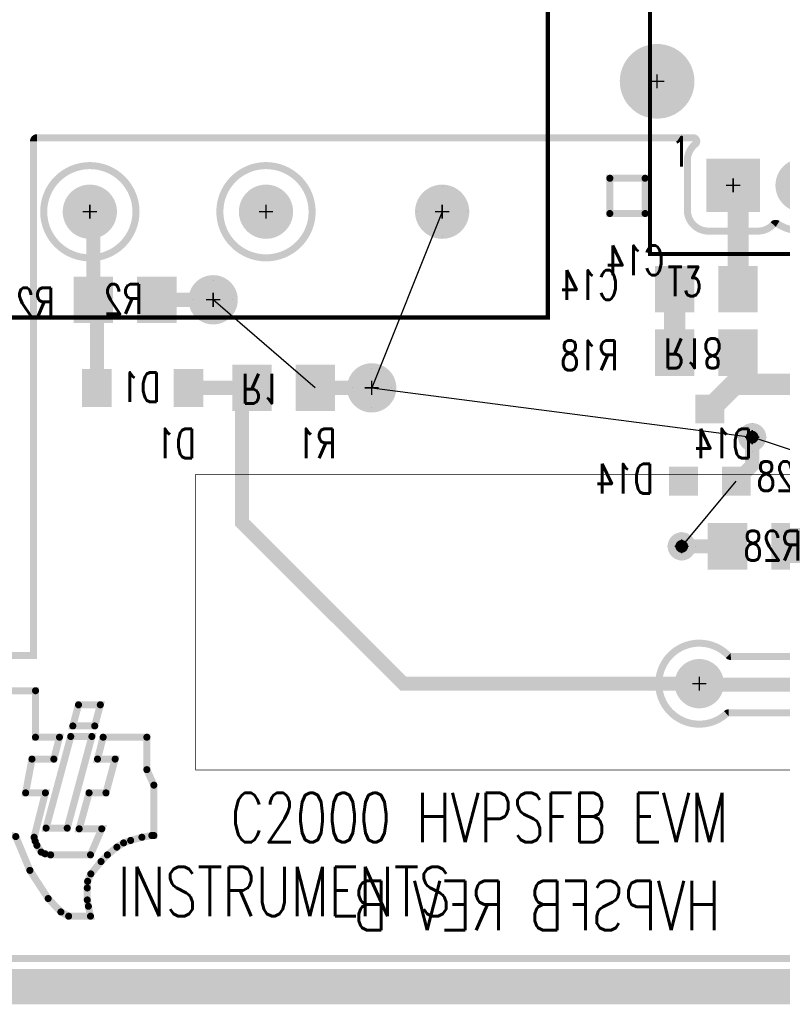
# Model space of a CAD drawing. Extents: x -7 to 11.7, y -5.4 to 6.4.
# Tile 4 of 27: x 0.2 to 1.2, y -0.8 to 0.6. Entities that reach past the tile are written whole.
import ezdxf
from ezdxf.enums import TextEntityAlignment as Align

# ---------------------------------------------------------------- set-up
doc = ezdxf.new("R2010")
doc.units = 0
for name, pattern in [('SIG_2', [2, 1, 1]), ('SIG_24', [2, 1, 1]), ('SIG_30', [2, 1, 1]), ('SIG_31', [2, 1, 1]), ('SIG_42', [2, 1, 1]), ('SIG_50', [2, 1, 1])]:
    doc.linetypes.add(name, pattern=pattern)
for name, color, linetype in [('2D_LINE_125', 3, 'CONTINUOUS'), ('2D_LINE_126', 6, 'CONTINUOUS'), ('BOARD_OUTLINE_00', 254, 'CONTINUOUS'), ('DRIL_NPLTE_THRU_01', 16, 'CONTINUOUS'), ('DRIL_NPLTE_THRU_02', 176, 'CONTINUOUS'), ('DRIL_PLTE_THRU_01', 16, 'CONTINUOUS'), ('DRIL_PLTE_THRU_02', 176, 'CONTINUOUS'), ('DRIL_SYMBOL', 254, 'CONTINUOUS'), ('LINK_00', 2, 'CONTINUOUS'), ('PADS_BOT', 5, 'CONTINUOUS'), ('PADS_INNER', 1, 'CONTINUOUS'), ('PADS_TOP', 1, 'CONTINUOUS'), ('PADS_XR_131', 3, 'CONTINUOUS'), ('PADS_XR_132', 6, 'CONTINUOUS'), ('PADS_XR_133', 254, 'CONTINUOUS'), ('PART_NAME_123', 255, 'CONTINUOUS'), ('PART_NAME_124', 6, 'CONTINUOUS'), ('PART_NAME_129', 2, 'CONTINUOUS'), ('PART_NAME_130', 106, 'CONTINUOUS'), ('PART_TOP_2DLINE_123', 255, 'CONTINUOUS'), ('PART_TOP_2DLINE_129', 2, 'CONTINUOUS'), ('PART_TOP_COPPER_123', 255, 'CONTINUOUS'), ('PART_TOP_COPPER_129', 2, 'CONTINUOUS'), ('PART_TOP_TEXT_123', 255, 'CONTINUOUS'), ('PART_TOP_TEXT_129', 2, 'CONTINUOUS'), ('POUR_OUTLINE_01', 1, 'CONTINUOUS'), ('POUR_PADTHERM_01', 1, 'CONTINUOUS'), ('POUR_VIATHERM_01', 1, 'CONTINUOUS'), ('POUR_VOID_01', 1, 'CONTINUOUS'), ('TEXT_02', 5, 'CONTINUOUS'), ('TEXT_123', 255, 'CONTINUOUS'), ('TRACE_01', 1, 'CONTINUOUS'), ('TRACE_02', 5, 'CONTINUOUS'), ('VIAPTS', 56, 'CONTINUOUS')]:
    doc.layers.add(name, color=color, linetype=linetype)
doc.styles.add('W0$001', font='simplex', dxfattribs={"width": 0.75})
doc.styles.add('W0$006', font='simplex', dxfattribs={"width": 0.75})
doc.styles.add('W0$01', font='simplex', dxfattribs={"width": 0.75})

# ---------------------------------------------------------------- blocks, each defined once
blk = doc.blocks.new('BOARD_40')
at = {"layer": 'BOARD_OUTLINE_00', "const_width": 0.01}
blk.add_lwpolyline([(0.1, -0.125), (7.4499, -0.125), (7.4499, -4.4), (0.1, -4.4)], close=True, dxfattribs=at)
blk = doc.blocks.new('DRAWING_41')
at = {"layer": '2D_LINE_125', "const_width": 0.05}
blk.add_lwpolyline([(0.1, -0.125), (7.4499, -0.125), (7.4499, -4.4), (0.1, -4.4)], close=True, dxfattribs=at)
blk = doc.blocks.new('DRAWING_42')
at = {"layer": '2D_LINE_126', "const_width": 0.05}
blk.add_lwpolyline([(0.1, -0.125), (7.4499, -0.125), (7.4499, -4.4), (0.1, -4.4)], close=True, dxfattribs=at)
blk = doc.blocks.new('POUR_VOID_123')
at = {"layer": 'POUR_VOID_01', "const_width": 0.01}
blk.add_lwpolyline([(-15.5047, -18.064, -1.513632), (-15.3994, -18.0735, 0.297974), (-15.3989, -18.079, -0.167779), (-15.3925, -18.0975), (-15.3925, -18.1525, -0.414214), (-15.4225, -18.1825), (-15.4775, -18.1825, -0.167779), (-15.496, -18.1761, 0.297974), (-15.5015, -18.1756, -0.302364), (-15.5649, -18.1697, 0.35432), (-15.5712, -18.1697, -0.746343), (-15.6621, -18.1073, 0.611862), (-15.6684, -18.101, -0.157685), (-15.7038, -18.101, 0.611862), (-15.7101, -18.1073, -0.746343), (-15.801, -18.1697, 0.35432), (-15.8073, -18.1697, -0.354319), (-15.8797, -18.1697, 0.35432), (-15.886, -18.1697, -0.851438), (-15.9706, -18.094, 0.592748), (-15.9748, -18.0863), (-16.5432, -18.0863, 0.185627), (-16.5466, -18.0876, -2.350968), (-16.5439, -18.0048, 0.202386), (-16.5403, -18.0063), (-15.9656, -18.0063, 0.194134), (-15.9621, -18.0049, -0.378696), (-15.886, -18.0016, 0.35432), (-15.8797, -18.0016, -0.354319), (-15.8073, -18.0016, 0.35432), (-15.801, -18.0016, -0.354319), (-15.7286, -18.0016, 0.35432), (-15.7223, -18.0016, -0.354319), (-15.6499, -18.0016, 0.35432), (-15.6436, -18.0016, -0.746343), (-15.5527, -18.064, 0.611862), (-15.5464, -18.0703, -0.157685), (-15.511, -18.0703, 0.611862)], format="xyb", close=True, dxfattribs=at)
blk = doc.blocks.new('POUR_VOID_120')
at = {"layer": 'POUR_VOID_01', "const_width": 0.01}
blk.add_lwpolyline([(-17.5155, -17.375, 1), (-17.3845, -17.375, 1)], format="xyb", close=True, dxfattribs=at)
blk = doc.blocks.new('POUR_VOID_119')
at = {"layer": 'POUR_VOID_01', "const_width": 0.01}
blk.add_lwpolyline([(-17.2655, -17.375, 1), (-17.1345, -17.375, 1)], format="xyb", close=True, dxfattribs=at)
blk = doc.blocks.new('POUR_OUTLINE_108')
at = {"layer": 'POUR_OUTLINE_01', "const_width": 0.01}
blk.add_lwpolyline([(-16.3935, -17.3839, -0.348705), (-16.4739, -17.3923, 0.359267), (-16.4802, -17.3931, -0.20608), (-16.502, -17.4025), (-16.572, -17.4025, -0.414214), (-16.602, -17.3725), (-16.602, -17.3025, -0.229886), (-16.5906, -17.2789, 0.711889), (-16.5937, -17.27), (-17.525, -17.27, 0.414214), (-17.53, -17.275), (-17.53, -18.005), (-17.615, -18.005, 0.414214), (-17.62, -18.01), (-17.62, -18.43, 0.414214), (-17.615, -18.435), (-11.4601, -18.435, 0.414214)], format="xyb", dxfattribs=at)
for name in ['POUR_VOID_120', 'POUR_VOID_119', 'POUR_VOID_123']:
    blk.add_blockref(name, (0, 0))
blk = doc.blocks.new('POUR_VIATHERM_168')
at = {"layer": 'POUR_VIATHERM_01'}
for points in [[(-16.51, -17.675), (-16.51, -17.675)], [(-16.53, -17.695), (-16.53, -17.695)], [(-16.49, -17.695), (-16.49, -17.695)], [(-16.51, -17.715), (-16.51, -17.715)]]:
    blk.add_lwpolyline(points, dxfattribs=at)
blk = doc.blocks.new('POUR_VIATHERM_169')
at = {"layer": 'POUR_VIATHERM_01'}
for points in [[(-17.05, -17.5975), (-17.05, -17.5975)], [(-17.0775, -17.625), (-17.0775, -17.625)], [(-17.0225, -17.625), (-17.0225, -17.625)], [(-17.05, -17.6525), (-17.05, -17.6525)]]:
    blk.add_lwpolyline(points, dxfattribs=at)
blk = doc.blocks.new('POUR_VIATHERM_170')
at = {"layer": 'POUR_VIATHERM_01'}
for points in [[(-17.275, -17.4725), (-17.275, -17.4725)], [(-17.3025, -17.5), (-17.3025, -17.5)], [(-17.2475, -17.5), (-17.2475, -17.5)], [(-17.275, -17.5275), (-17.275, -17.5275)]]:
    blk.add_lwpolyline(points, dxfattribs=at)
blk = doc.blocks.new('POUR_PADTHERM_173')
at = {"layer": 'POUR_PADTHERM_01'}
for points in [[(-16.95, -17.3395), (-16.95, -17.3395, 1), (-16.95, -17.3395), (-16.95, -17.3395, 1), (-16.95, -17.3395)], [(-16.9855, -17.375), (-16.9855, -17.375, 1), (-16.9855, -17.375), (-16.9855, -17.375, 1), (-16.9855, -17.375)], [(-16.9145, -17.375), (-16.9145, -17.375, 1), (-16.9145, -17.375), (-16.9145, -17.375, 1), (-16.9145, -17.375)], [(-16.95, -17.4105), (-16.95, -17.4105, 1), (-16.95, -17.4105), (-16.95, -17.4105, 1), (-16.95, -17.4105)]]:
    blk.add_lwpolyline(points, format="xyb", dxfattribs=at)
blk = doc.blocks.new('POUR_VIATHERM_176')
at = {"layer": 'POUR_VIATHERM_01'}
for points in [[(-16.61, -17.83), (-16.61, -17.83)], [(-16.63, -17.85), (-16.63, -17.85)], [(-16.59, -17.85), (-16.59, -17.85)], [(-16.61, -17.87), (-16.61, -17.87)]]:
    blk.add_lwpolyline(points, dxfattribs=at)
blk = doc.blocks.new('POUR_HEADER_12')
for name in ['POUR_OUTLINE_108', 'POUR_PADTHERM_173', 'POUR_VIATHERM_170', 'POUR_VIATHERM_169', 'POUR_VIATHERM_168', 'POUR_VIATHERM_176']:
    blk.add_blockref(name, (13.575, 14.3))
blk = doc.blocks.new('DRIL_HOLE_0')
blk.add_lwpolyline([(0, 0, 1), (0, 0, 1)], format="xyb", close=True)
blk = doc.blocks.new('PAD_0')
at = {"const_width": 0.05}
blk.add_lwpolyline([(-0.03, 0), (0.03, 0)], dxfattribs=at)
blk = doc.blocks.new('PAD_1')
blk.add_lwpolyline([(0, 0, 1), (0, 0, 1)], format="xyb", close=True)
blk = doc.blocks.new('PAD_2')
at = {"const_width": 0.056}
blk.add_lwpolyline([(-0.033, 0), (0.033, 0)], dxfattribs=at)
blk = doc.blocks.new('STK_BOT_57')
at = {"layer": 'DRIL_NPLTE_THRU_01'}
blk.add_blockref('DRIL_HOLE_0', (0, 0), dxfattribs=at)
at = {"layer": 'DRIL_NPLTE_THRU_02'}
blk.add_blockref('DRIL_HOLE_0', (0, 0), dxfattribs=at)
at = {"layer": 'PADS_BOT', "rotation": 90}
blk.add_blockref('PAD_0', (0, 0), dxfattribs=at)
at = {"layer": 'PADS_INNER'}
blk.add_blockref('PAD_1', (0, 0), dxfattribs=at)
at = {"layer": 'PADS_TOP'}
blk.add_blockref('PAD_1', (0, 0), dxfattribs=at)
at = {"layer": 'PADS_XR_131', "rotation": 90}
blk.add_blockref('PAD_2', (0, 0), dxfattribs=at)
at = {"layer": 'PADS_XR_133', "rotation": 90}
blk.add_blockref('PAD_0', (0, 0), dxfattribs=at)
blk = doc.blocks.new('SYM_BOT_35')
for p in [(-0.045, 0), (0.045, 0)]:
    blk.add_blockref('STK_BOT_57', p)
blk = doc.blocks.new('PART_BOT_38')
blk.add_blockref('SYM_BOT_35', (0, 0))
at = {"layer": 'PART_NAME_124', "style": 'W0$006', "width": 0.75}
blk.add_text('R1', height=0.042, rotation=180, dxfattribs=at).set_placement((0.075, 0.1))
at = {"layer": 'PART_NAME_130', "style": 'W0$001', "width": 0.75}
blk.add_text('R1', height=0.042, dxfattribs=at).set_placement((-0.06, -0.02))
blk = doc.blocks.new('DRIL_SYMBOL_0$1')
at = {"layer": 'DRIL_SYMBOL', "const_width": 0.002}
for points in [[(-0.01, 0), (0.01, 0)], [(0, -0.01), (0, 0.01)]]:
    blk.add_lwpolyline(points, dxfattribs=at)
blk = doc.blocks.new('DRIL_HOLE_0$1')
at = {"const_width": 0.05}
blk.add_lwpolyline([(-0.025, 0, 1), (0.025, 0, 1)], format="xyb", close=True, dxfattribs=at)
blk.add_blockref('DRIL_SYMBOL_0$1', (0, 0))
blk = doc.blocks.new('PAD_15')
at = {"const_width": 0.05}
blk.add_lwpolyline([(0, -0.025, 1), (0, 0.025, 1)], format="xyb", close=True, dxfattribs=at)
blk = doc.blocks.new('PAD_17')
at = {"const_width": 0.053}
blk.add_lwpolyline([(0, -0.0265, 1), (0, 0.0265, 1)], format="xyb", close=True, dxfattribs=at)
blk = doc.blocks.new('STK_TOP_72')
at = {"layer": 'DRIL_NPLTE_THRU_01'}
blk.add_blockref('DRIL_HOLE_0$1', (0, 0), dxfattribs=at)
at = {"layer": 'DRIL_NPLTE_THRU_02'}
blk.add_blockref('DRIL_HOLE_0$1', (0, 0), dxfattribs=at)
at = {"layer": 'PADS_BOT'}
blk.add_blockref('PAD_15', (0, 0), dxfattribs=at)
at = {"layer": 'PADS_INNER'}
blk.add_blockref('PAD_15', (0, 0), dxfattribs=at)
at = {"layer": 'PADS_TOP'}
blk.add_blockref('PAD_15', (0, 0), dxfattribs=at)
at = {"layer": 'PADS_XR_131'}
blk.add_blockref('PAD_17', (0, 0), dxfattribs=at)
at = {"layer": 'PADS_XR_132'}
blk.add_blockref('PAD_17', (0, 0), dxfattribs=at)
blk = doc.blocks.new('SYM_TOP_6')
blk.add_blockref('STK_TOP_72', (-0.0001, 0.0001))
blk = doc.blocks.new('PART_TOP_39')
blk.add_blockref('SYM_TOP_6', (0, 0))
blk = doc.blocks.new('SMOOTH_0$01')
at = {"const_width": 0.005}
blk.add_lwpolyline([(-0.0025, 0, 1), (0.0025, 0, 1)], format="xyb", close=True, dxfattribs=at)
blk = doc.blocks.new('PART_BODY_TOP_8')
at = {"layer": 'PART_TOP_COPPER_123', "const_width": 0.01}
for points in [[(-0.007, 0.18), (-0.007, 0.114), (0.027, 0.114), (0.019, 0.083), (-0.012, 0.083), (-0.021, 0.035), (0.007, 0.035), (-0.009, -0.028), (-0.0075, -0.0335), (-0.005, -0.0395), (0.001, -0.049), (0.0065, -0.0515), (0.0145, -0.053), (0.071, -0.053), (0.087, -0.016), (0.055, -0.016), (0.069, 0.035), (0.093, 0.035), (0.106, 0.083), (0.081, 0.083), (0.089, 0.114), (0.151, 0.114), (0.151, 0.068), (0.161, 0.046), (0.161, -0.0255), (0.158, -0.0255), (0.144, -0.028), (0.128, -0.0325), (0.118, -0.036), (0.1085, -0.042), (0.095, -0.053), (0.086, -0.0625), (0.0715, -0.08), (0.067, -0.0905), (0.0665, -0.1), (0.0665, -0.117), (0.068, -0.126), (0.071, -0.14), (0.04, -0.14), (0.029, -0.134), (0.011, -0.115), (-0.015, -0.075), (-0.035, -0.027), (-0.05, -0.023), (-0.066, -0.027), (-0.075, -0.035), (-0.089, -0.04), (-0.099, -0.037), (-0.107, -0.03), (-0.114, -0.017), (-0.126, 0.015), (-0.16, 0.05), (-0.164, 0.06), (-0.07, 0.06), (-0.07, 0.18)], [(0.054, 0.16), (0.085, 0.16), (0.077, 0.13), (0.046, 0.13)], [(0.038, -0.015), (0.008, -0.015), (0.043, 0.115), (0.073, 0.115)]]:
    blk.add_lwpolyline(points, close=True, dxfattribs=at)
at = {"layer": 'PART_TOP_COPPER_123'}
for p in [(-0.07, 0.18), (-0.007, 0.18), (0.054, 0.16), (0.085, 0.16), (0.046, 0.13), (0.077, 0.13), (-0.007, 0.114), (0.027, 0.114), (0.043, 0.115), (0.073, 0.115), (0.089, 0.114), (0.151, 0.114), (-0.012, 0.083), (0.019, 0.083), (0.081, 0.083), (0.106, 0.083), (0.151, 0.068), (-0.164, 0.06), (-0.07, 0.06), (-0.16, 0.05), (0.161, 0.046), (-0.021, 0.035), (0.007, 0.035), (0.069, 0.035), (0.093, 0.035), (-0.126, 0.015), (-0.114, -0.017), (0.008, -0.015), (0.038, -0.015), (0.055, -0.016), (0.087, -0.016), (-0.107, -0.03), (-0.066, -0.027), (-0.05, -0.023), (-0.035, -0.027), (-0.009, -0.028), (0.128, -0.0325), (0.144, -0.028), (0.158, -0.0255), (0.161, -0.0255), (-0.099, -0.037), (-0.089, -0.04), (-0.075, -0.035), (-0.0075, -0.0335), (-0.005, -0.0395), (0.1085, -0.042), (0.118, -0.036), (0.001, -0.049), (0.0065, -0.0515), (0.0145, -0.053), (0.071, -0.053), (0.095, -0.053), (0.086, -0.0625), (-0.015, -0.075), (0.0715, -0.08), (0.0665, -0.1), (0.067, -0.0905), (0.011, -0.115), (0.0665, -0.117), (0.068, -0.126), (0.029, -0.134), (0.04, -0.14), (0.071, -0.14)]:
    blk.add_blockref('SMOOTH_0$01', p, dxfattribs=at)
blk = doc.blocks.new('SYM_TOP_11')
blk.add_blockref('PART_BODY_TOP_8', (0, 0))
blk = doc.blocks.new('PART_TOP_73')
blk.add_blockref('SYM_TOP_11', (0, 0))
blk = doc.blocks.new('PART_BOT_78')
blk.add_blockref('SYM_BOT_35', (0, 0))
at = {"layer": 'PART_NAME_124', "style": 'W0$006', "width": 0.75}
blk.add_text('R2', height=0.042, rotation=180, dxfattribs=at).set_placement((-0.1, 0.025))
at = {"layer": 'PART_NAME_130', "style": 'W0$001', "width": 0.75}
blk.add_text('R2', height=0.042, rotation=180, dxfattribs=at).set_placement((0.025, 0.02))
blk = doc.blocks.new('PART_BOT_79')
blk.add_blockref('SYM_BOT_35', (0, 0))
at = {"layer": 'PART_NAME_124', "style": 'W0$006', "width": 0.75}
blk.add_text('R18', height=0.042, rotation=180, dxfattribs=at).set_placement((-0.125, 0.025))
at = {"layer": 'PART_NAME_130', "style": 'W0$001', "width": 0.75}
blk.add_text('R18', height=0.042, dxfattribs=at).set_placement((-0.06, -0.02))
blk = doc.blocks.new('SYM_BOT_27')
for p in [(-0.045, 0), (0.045, 0)]:
    blk.add_blockref('STK_BOT_57', p)
blk = doc.blocks.new('PART_BOT_81')
blk.add_blockref('SYM_BOT_27', (0, 0))
at = {"layer": 'PART_NAME_124', "style": 'W0$006', "width": 0.75}
blk.add_text('C14', height=0.042, rotation=180, dxfattribs=at).set_placement((-0.125, 0.015))
at = {"layer": 'PART_NAME_130', "style": 'W0$001', "width": 0.75}
blk.add_text('C14', height=0.042, rotation=180, dxfattribs=at).set_placement((-0.06, -0.02))
blk = doc.blocks.new('PAD_11')
at = {"const_width": 0.036}
blk.add_lwpolyline([(-0.024, 0), (0.024, 0)], dxfattribs=at)
blk = doc.blocks.new('PAD_12')
at = {"const_width": 0.042}
blk.add_lwpolyline([(-0.027, 0), (0.027, 0)], dxfattribs=at)
blk = doc.blocks.new('STK_BOT_128')
at = {"layer": 'DRIL_NPLTE_THRU_01'}
blk.add_blockref('DRIL_HOLE_0', (0, 0), dxfattribs=at)
at = {"layer": 'DRIL_NPLTE_THRU_02'}
blk.add_blockref('DRIL_HOLE_0', (0, 0), dxfattribs=at)
at = {"layer": 'PADS_BOT', "rotation": 90}
blk.add_blockref('PAD_11', (0, 0), dxfattribs=at)
at = {"layer": 'PADS_INNER'}
blk.add_blockref('PAD_1', (0, 0), dxfattribs=at)
at = {"layer": 'PADS_TOP'}
blk.add_blockref('PAD_1', (0, 0), dxfattribs=at)
at = {"layer": 'PADS_XR_131', "rotation": 90}
blk.add_blockref('PAD_12', (0, 0), dxfattribs=at)
at = {"layer": 'PADS_XR_133', "rotation": 90}
blk.add_blockref('PAD_11', (0, 0), dxfattribs=at)
blk = doc.blocks.new('SYM_BOT_36')
for p in [(-0.065, 0), (0.065, 0)]:
    blk.add_blockref('STK_BOT_128', p)
blk = doc.blocks.new('PART_BOT_82')
blk.add_blockref('SYM_BOT_36', (0, 0))
at = {"layer": 'PART_NAME_124', "style": 'W0$006', "width": 0.75}
blk.add_text('D1', height=0.042, rotation=180, dxfattribs=at).set_placement((0.075, 0.1))
at = {"layer": 'PART_NAME_130', "style": 'W0$001', "width": 0.75}
blk.add_text('D1', height=0.042, rotation=180, dxfattribs=at).set_placement((0.025, 0.02))
blk = doc.blocks.new('PAD_18')
at = {"const_width": 0.035}
blk.add_lwpolyline([(-0.0175, 0), (0.0175, 0)], dxfattribs=at)
blk = doc.blocks.new('PAD_19')
at = {"const_width": 0.041}
blk.add_lwpolyline([(-0.0205, 0), (0.0205, 0)], dxfattribs=at)
blk = doc.blocks.new('STK_BOT_111')
at = {"layer": 'DRIL_NPLTE_THRU_01'}
blk.add_blockref('DRIL_HOLE_0', (0, 0), dxfattribs=at)
at = {"layer": 'DRIL_NPLTE_THRU_02'}
blk.add_blockref('DRIL_HOLE_0', (0, 0), dxfattribs=at)
at = {"layer": 'PADS_BOT'}
blk.add_blockref('PAD_18', (0, 0), dxfattribs=at)
at = {"layer": 'PADS_INNER'}
blk.add_blockref('PAD_1', (0, 0), dxfattribs=at)
at = {"layer": 'PADS_TOP'}
blk.add_blockref('PAD_1', (0, 0), dxfattribs=at)
at = {"layer": 'PADS_XR_131'}
blk.add_blockref('PAD_19', (0, 0), dxfattribs=at)
at = {"layer": 'PADS_XR_133'}
blk.add_blockref('PAD_18', (0, 0), dxfattribs=at)
blk = doc.blocks.new('SYM_BOT_24')
for p in [(0, 0.05), (-0.0375, -0.0525), (0.0375, -0.0525)]:
    blk.add_blockref('STK_BOT_111', p)
blk = doc.blocks.new('PART_BOT_83')
blk.add_blockref('SYM_BOT_24', (0, 0))
at = {"layer": 'PART_NAME_124', "style": 'W0$006', "width": 0.75}
blk.add_text('D14', height=0.042, dxfattribs=at).set_placement((0.08, -0.07))
at = {"layer": 'PART_NAME_130', "style": 'W0$001', "width": 0.75}
blk.add_text('D14', height=0.042, dxfattribs=at).set_placement((-0.06, -0.02))
blk = doc.blocks.new('SMOOTH_0$001')
at = {"const_width": 0.0005}
blk.add_lwpolyline([(-0.00025, 0, 1), (0.00025, 0, 1)], format="xyb", close=True, dxfattribs=at)
blk = doc.blocks.new('SMOOTH_0$006')
at = {"const_width": 0.003}
blk.add_lwpolyline([(-0.0015, 0, 1), (0.0015, 0, 1)], format="xyb", close=True, dxfattribs=at)
blk = doc.blocks.new('PART_BODY_TOP_15')
at = {"layer": 'PART_TOP_2DLINE_123', "const_width": 0.006}
blk.add_lwpolyline([(-0.265, 0.245), (0.265, 0.245), (0.265, -0.245), (-0.265, -0.245)], close=True, dxfattribs=at)
at = {"layer": 'PART_TOP_2DLINE_129', "const_width": 0.001}
blk.add_lwpolyline([(-0.265, 0.245), (0.265, 0.245), (0.265, -0.245), (-0.265, -0.245)], close=True, dxfattribs=at)
at = {"layer": 'PART_TOP_COPPER_123', "const_width": 0.01}
blk.add_lwpolyline([(-0.322, -0.1375), (-0.272, -0.1375), (-0.272, -0.1875), (-0.322, -0.1875)], close=True, dxfattribs=at)
at = {"layer": 'PART_TOP_2DLINE_123'}
for p in [(-0.265, 0.245), (0.265, 0.245), (-0.265, -0.245), (0.265, -0.245)]:
    blk.add_blockref('SMOOTH_0$006', p, dxfattribs=at)
at = {"layer": 'PART_TOP_2DLINE_129'}
for p in [(-0.265, 0.245), (0.265, 0.245), (-0.265, -0.245), (0.265, -0.245)]:
    blk.add_blockref('SMOOTH_0$001', p, dxfattribs=at)
at = {"layer": 'PART_TOP_COPPER_123'}
for p in [(-0.322, -0.1375), (-0.272, -0.1375), (-0.322, -0.1875), (-0.272, -0.1875)]:
    blk.add_blockref('SMOOTH_0$01', p, dxfattribs=at)
at = {"layer": 'PART_TOP_TEXT_129', "style": 'W0$001', "width": 0.75}
blk.add_text('1', height=0.042, dxfattribs=at).set_placement((-0.235, -0.1209))
blk = doc.blocks.new('DRIL_SYMBOL_0$04')
at = {"layer": 'DRIL_SYMBOL', "const_width": 0.002}
for points in [[(-0.01, 0), (0.01, 0)], [(0, -0.01), (0, 0.01)]]:
    blk.add_lwpolyline(points, dxfattribs=at)
blk = doc.blocks.new('DRIL_HOLE_0$04')
at = {"const_width": 0.02}
blk.add_lwpolyline([(-0.01, 0, 1), (0.01, 0, 1)], format="xyb", close=True, dxfattribs=at)
blk.add_blockref('DRIL_SYMBOL_0$04', (0, 0))
blk = doc.blocks.new('PAD_3')
at = {"const_width": 0.035}
blk.add_lwpolyline([(0, -0.0175, 1), (0, 0.0175, 1)], format="xyb", close=True, dxfattribs=at)
blk = doc.blocks.new('PAD_26')
at = {"const_width": 0.07}
blk.add_lwpolyline([(-0.035, 0), (0.035, 0)], dxfattribs=at)
blk = doc.blocks.new('PAD_27')
at = {"const_width": 0.076}
blk.add_lwpolyline([(-0.038, 0), (0.038, 0)], dxfattribs=at)
blk = doc.blocks.new('STK_TOP_75')
at = {"layer": 'DRIL_PLTE_THRU_01'}
blk.add_blockref('DRIL_HOLE_0$04', (0, 0), dxfattribs=at)
at = {"layer": 'DRIL_PLTE_THRU_02'}
blk.add_blockref('DRIL_HOLE_0$04', (0, 0), dxfattribs=at)
at = {"layer": 'PADS_BOT'}
blk.add_blockref('PAD_26', (0, 0), dxfattribs=at)
at = {"layer": 'PADS_INNER'}
blk.add_blockref('PAD_3', (0, 0), dxfattribs=at)
at = {"layer": 'PADS_TOP'}
blk.add_blockref('PAD_26', (0, 0), dxfattribs=at)
at = {"layer": 'PADS_XR_131'}
blk.add_blockref('PAD_27', (0, 0), dxfattribs=at)
at = {"layer": 'PADS_XR_132'}
blk.add_blockref('PAD_27', (0, 0), dxfattribs=at)
blk = doc.blocks.new('PAD_4')
at = {"const_width": 0.038}
blk.add_lwpolyline([(0, -0.019, 1), (0, 0.019, 1)], format="xyb", close=True, dxfattribs=at)
blk = doc.blocks.new('STK_TOP_74')
at = {"layer": 'DRIL_PLTE_THRU_01'}
blk.add_blockref('DRIL_HOLE_0$04', (0, 0), dxfattribs=at)
at = {"layer": 'DRIL_PLTE_THRU_02'}
blk.add_blockref('DRIL_HOLE_0$04', (0, 0), dxfattribs=at)
at = {"layer": 'PADS_BOT'}
blk.add_blockref('PAD_3', (0, 0), dxfattribs=at)
at = {"layer": 'PADS_INNER'}
blk.add_blockref('PAD_3', (0, 0), dxfattribs=at)
at = {"layer": 'PADS_TOP'}
blk.add_blockref('PAD_3', (0, 0), dxfattribs=at)
at = {"layer": 'PADS_XR_131'}
blk.add_blockref('PAD_4', (0, 0), dxfattribs=at)
at = {"layer": 'PADS_XR_132'}
blk.add_blockref('PAD_4', (0, 0), dxfattribs=at)
blk = doc.blocks.new('SYM_TOP_18')
for name, p in [('PART_BODY_TOP_15', (0, 0)), ('STK_TOP_74', (-0.147, 0.1475)), ('STK_TOP_74', (-0.049, 0.1475)), ('STK_TOP_74', (0.049, 0.1475)), ('STK_TOP_74', (0.147, 0.1475)), ('STK_TOP_75', (-0.147, -0.1475)), ('STK_TOP_74', (-0.049, -0.1475)), ('STK_TOP_74', (0.049, -0.1475)), ('STK_TOP_74', (0.147, -0.1475))]:
    blk.add_blockref(name, p)
blk = doc.blocks.new('PART_TOP_84')
blk.add_blockref('SYM_TOP_18', (0, 0))
at = {"layer": 'PART_NAME_123', "style": 'W0$006', "width": 0.75}
blk.add_text('T3', height=0.042, dxfattribs=at).set_placement((-0.24, -0.305))
at = {"layer": 'PART_NAME_129', "style": 'W0$001', "width": 0.75}
blk.add_text('T3', height=0.07, dxfattribs=at).set_placement((-0.04, -0.03))
blk = doc.blocks.new('PART_BODY_TOP_23')
at = {"layer": 'PART_TOP_2DLINE_123', "const_width": 0.006}
blk.add_lwpolyline([(0.5, 0.4), (-0.5, 0.4), (-0.5, -0.4), (0.5, -0.4)], close=True, dxfattribs=at)
at = {"layer": 'PART_TOP_2DLINE_129', "const_width": 0.001}
blk.add_lwpolyline([(0.5, 0.4), (-0.5, 0.4), (-0.5, -0.4), (0.5, -0.4)], close=True, dxfattribs=at)
at = {"layer": 'PART_TOP_COPPER_123', "const_width": 0.01}
blk.add_lwpolyline([(-0.555, 0.44), (-0.515, 0.44), (-0.515, 0.4), (-0.555, 0.4)], close=True, dxfattribs=at)
at = {"layer": 'PART_TOP_COPPER_129', "const_width": 0.01}
blk.add_lwpolyline([(-0.555, 0.44), (-0.515, 0.44), (-0.515, 0.4), (-0.555, 0.4)], close=True, dxfattribs=at)
at = {"layer": 'PART_TOP_2DLINE_123'}
for p in [(-0.5, 0.4), (0.5, 0.4), (-0.5, -0.4), (0.5, -0.4)]:
    blk.add_blockref('SMOOTH_0$006', p, dxfattribs=at)
at = {"layer": 'PART_TOP_2DLINE_129'}
for p in [(-0.5, 0.4), (0.5, 0.4), (-0.5, -0.4), (0.5, -0.4)]:
    blk.add_blockref('SMOOTH_0$001', p, dxfattribs=at)
at = {"layer": 'PART_TOP_COPPER_123'}
for p in [(-0.555, 0.44), (-0.515, 0.44), (-0.555, 0.4), (-0.515, 0.4)]:
    blk.add_blockref('SMOOTH_0$01', p, dxfattribs=at)
at = {"layer": 'PART_TOP_COPPER_129'}
for p in [(-0.555, 0.44), (-0.515, 0.44), (-0.555, 0.4), (-0.515, 0.4)]:
    blk.add_blockref('SMOOTH_0$01', p, dxfattribs=at)
at = {"layer": 'PART_TOP_TEXT_123', "style": 'W0$006', "width": 0.75}
blk.add_text('1', height=0.042, dxfattribs=at).set_placement((-0.53, 0.325), align=Align.MIDDLE_CENTER)
at = {"layer": 'PART_TOP_TEXT_129', "style": 'W0$001', "width": 0.75}
blk.add_text('1', height=0.042, dxfattribs=at).set_placement((-0.4531, 0.3169), align=Align.MIDDLE_CENTER)
blk = doc.blocks.new('DRIL_SYMBOL_0$052')
at = {"layer": 'DRIL_SYMBOL', "const_width": 0.002}
for points in [[(-0.01, 0), (0.01, 0)], [(0, -0.01), (0, 0.01)]]:
    blk.add_lwpolyline(points, dxfattribs=at)
blk = doc.blocks.new('DRIL_HOLE_0$052')
at = {"const_width": 0.026}
blk.add_lwpolyline([(-0.013, 0, 1), (0.013, 0, 1)], format="xyb", close=True, dxfattribs=at)
blk.add_blockref('DRIL_SYMBOL_0$052', (0, 0))
blk = doc.blocks.new('PAD_44')
at = {"const_width": 0.085}
blk.add_lwpolyline([(-0.0425, 0), (0.0425, 0)], dxfattribs=at)
blk = doc.blocks.new('PAD_45')
at = {"const_width": 0.091}
blk.add_lwpolyline([(-0.0455, 0), (0.0455, 0)], dxfattribs=at)
blk = doc.blocks.new('STK_TOP_60')
at = {"layer": 'DRIL_PLTE_THRU_01'}
blk.add_blockref('DRIL_HOLE_0$052', (0, 0), dxfattribs=at)
at = {"layer": 'DRIL_PLTE_THRU_02'}
blk.add_blockref('DRIL_HOLE_0$052', (0, 0), dxfattribs=at)
at = {"layer": 'PADS_BOT'}
blk.add_blockref('PAD_44', (0, 0), dxfattribs=at)
at = {"layer": 'PADS_INNER'}
blk.add_blockref('PAD_44', (0, 0), dxfattribs=at)
at = {"layer": 'PADS_TOP'}
blk.add_blockref('PAD_44', (0, 0), dxfattribs=at)
at = {"layer": 'PADS_XR_131'}
blk.add_blockref('PAD_45', (0, 0), dxfattribs=at)
at = {"layer": 'PADS_XR_132'}
blk.add_blockref('PAD_45', (0, 0), dxfattribs=at)
blk = doc.blocks.new('PAD_7')
at = {"const_width": 0.0425}
blk.add_lwpolyline([(0, -0.02125, 1), (0, 0.02125, 1)], format="xyb", close=True, dxfattribs=at)
blk = doc.blocks.new('PAD_10')
at = {"const_width": 0.0455}
blk.add_lwpolyline([(0, -0.02275, 1), (0, 0.02275, 1)], format="xyb", close=True, dxfattribs=at)
blk = doc.blocks.new('STK_TOP_59')
at = {"layer": 'DRIL_PLTE_THRU_01'}
blk.add_blockref('DRIL_HOLE_0$052', (0, 0), dxfattribs=at)
at = {"layer": 'DRIL_PLTE_THRU_02'}
blk.add_blockref('DRIL_HOLE_0$052', (0, 0), dxfattribs=at)
at = {"layer": 'PADS_BOT'}
blk.add_blockref('PAD_7', (0, 0), dxfattribs=at)
at = {"layer": 'PADS_INNER'}
blk.add_blockref('PAD_7', (0, 0), dxfattribs=at)
at = {"layer": 'PADS_TOP'}
blk.add_blockref('PAD_7', (0, 0), dxfattribs=at)
at = {"layer": 'PADS_XR_131'}
blk.add_blockref('PAD_10', (0, 0), dxfattribs=at)
at = {"layer": 'PADS_XR_132'}
blk.add_blockref('PAD_10', (0, 0), dxfattribs=at)
blk = doc.blocks.new('PAD_56')
at = {"const_width": 0.0355}
blk.add_lwpolyline([(0, -0.01775, 1), (0, 0.01775, 1)], format="xyb", close=True, dxfattribs=at)
blk = doc.blocks.new('PAD_57')
at = {"const_width": 0.0385}
blk.add_lwpolyline([(0, -0.01925, 1), (0, 0.01925, 1)], format="xyb", close=True, dxfattribs=at)
blk = doc.blocks.new('STK_TOP_64')
at = {"layer": 'DRIL_PLTE_THRU_01'}
blk.add_blockref('DRIL_HOLE_0$04', (0, 0), dxfattribs=at)
at = {"layer": 'DRIL_PLTE_THRU_02'}
blk.add_blockref('DRIL_HOLE_0$04', (0, 0), dxfattribs=at)
at = {"layer": 'PADS_BOT'}
blk.add_blockref('PAD_56', (0, 0), dxfattribs=at)
at = {"layer": 'PADS_INNER'}
blk.add_blockref('PAD_56', (0, 0), dxfattribs=at)
at = {"layer": 'PADS_TOP'}
blk.add_blockref('PAD_56', (0, 0), dxfattribs=at)
at = {"layer": 'PADS_XR_131'}
blk.add_blockref('PAD_57', (0, 0), dxfattribs=at)
at = {"layer": 'PADS_XR_132'}
blk.add_blockref('PAD_57', (0, 0), dxfattribs=at)
blk = doc.blocks.new('SYM_TOP_26')
for name, p in [('PART_BODY_TOP_23', (0, 0)), ('STK_TOP_60', (-0.35, 0.25)), ('STK_TOP_59', (-0.15, 0.25)), ('STK_TOP_64', (0.35, 0.25)), ('STK_TOP_64', (0.35, 0)), ('STK_TOP_59', (-0.35, -0.25)), ('STK_TOP_59', (-0.15, -0.25)), ('STK_TOP_64', (0.35, -0.25))]:
    blk.add_blockref(name, p)
blk = doc.blocks.new('PART_TOP_97')
blk.add_blockref('SYM_TOP_26', (0, 0))
at = {"layer": 'PART_NAME_123', "style": 'W0$006', "width": 0.75}
blk.add_text('T1', height=0.042, rotation=90, dxfattribs=at).set_placement((-0.4351, 0.4299))
at = {"layer": 'PART_NAME_129', "style": 'W0$001', "width": 0.75}
blk.add_text('T1', height=0.14, rotation=180, dxfattribs=at).set_placement((0.0499, 0.0749))
blk = doc.blocks.new('PART_BODY_TOP_17')
at = {"layer": 'PART_TOP_2DLINE_129', "const_width": 0.001}
blk.add_lwpolyline([(1.85, 0.0426), (-0.26, 0.0426), (-0.26, -0.3774), (1.85, -0.3774)], close=True, dxfattribs=at)
at = {"layer": 'PART_TOP_2DLINE_129'}
for p in [(1.85, 0.0426), (1.85, -0.3774)]:
    blk.add_blockref('SMOOTH_0$001', p, dxfattribs=at)
blk = doc.blocks.new('SYM_TOP_20')
blk.add_blockref('PART_BODY_TOP_17', (0, 0))
blk = doc.blocks.new('PART_TOP_109')
blk.add_blockref('SYM_TOP_20', (0, 0))
blk = doc.blocks.new('PART_BOT_124')
blk.add_blockref('SYM_BOT_35', (0, 0))
at = {"layer": 'PART_NAME_124', "style": 'W0$006', "width": 0.75}
blk.add_text('R28', height=0.042, dxfattribs=at).set_placement((-0.0787, 0.0787))
at = {"layer": 'PART_NAME_130', "style": 'W0$001', "width": 0.75}
blk.add_text('R28', height=0.042, dxfattribs=at).set_placement((-0.06, -0.02))
blk = doc.blocks.new('SMOOTH_0$02')
at = {"const_width": 0.01}
blk.add_lwpolyline([(-0.005, 0, 1), (0.005, 0, 1)], format="xyb", close=True, dxfattribs=at)
blk = doc.blocks.new('SMOOTH_0$03')
at = {"const_width": 0.015}
blk.add_lwpolyline([(-0.0075, 0, 1), (0.0075, 0, 1)], format="xyb", close=True, dxfattribs=at)
blk = doc.blocks.new('DRIL_SYMBOL_0$037')
at = {"layer": 'DRIL_SYMBOL', "const_width": 0.002}
for points in [[(-0.01, 0), (0.01, 0)], [(0, -0.01), (0, 0.01)]]:
    blk.add_lwpolyline(points, dxfattribs=at)
blk = doc.blocks.new('DRIL_HOLE_0$037')
at = {"const_width": 0.0185}
blk.add_lwpolyline([(-0.00925, 0, 1), (0.00925, 0, 1)], format="xyb", close=True, dxfattribs=at)
blk.add_blockref('DRIL_SYMBOL_0$037', (0, 0))
blk = doc.blocks.new('PAD_76')
at = {"const_width": 0.0275}
blk.add_lwpolyline([(0, -0.01375, 1), (0, 0.01375, 1)], format="xyb", close=True, dxfattribs=at)
blk = doc.blocks.new('STK_TOP_0')
at = {"layer": 'DRIL_PLTE_THRU_01'}
blk.add_blockref('DRIL_HOLE_0$037', (0, 0), dxfattribs=at)
at = {"layer": 'DRIL_PLTE_THRU_02'}
blk.add_blockref('DRIL_HOLE_0$037', (0, 0), dxfattribs=at)
at = {"layer": 'PADS_BOT'}
blk.add_blockref('PAD_76', (0, 0), dxfattribs=at)
at = {"layer": 'PADS_INNER'}
blk.add_blockref('PAD_3', (0, 0), dxfattribs=at)
at = {"layer": 'PADS_TOP'}
blk.add_blockref('PAD_76', (0, 0), dxfattribs=at)
blk = doc.blocks.new('SYM_TOP_1')
blk.add_blockref('STK_TOP_0', (0, 0))
blk = doc.blocks.new('DRIL_SYMBOL_0$018')
at = {"layer": 'DRIL_SYMBOL', "const_width": 0.002}
for points in [[(-0.01, 0), (0.01, 0)], [(0, -0.01), (0, 0.01)]]:
    blk.add_lwpolyline(points, dxfattribs=at)
blk = doc.blocks.new('DRIL_HOLE_0$018')
at = {"const_width": 0.009}
blk.add_lwpolyline([(-0.0045, 0, 1), (0.0045, 0, 1)], format="xyb", close=True, dxfattribs=at)
blk.add_blockref('DRIL_SYMBOL_0$018', (0, 0))
blk = doc.blocks.new('PAD_5')
at = {"const_width": 0.02}
blk.add_lwpolyline([(0, -0.01, 1), (0, 0.01, 1)], format="xyb", close=True, dxfattribs=at)
blk = doc.blocks.new('STK_TOP_67')
at = {"layer": 'DRIL_PLTE_THRU_01'}
blk.add_blockref('DRIL_HOLE_0$018', (0, 0), dxfattribs=at)
at = {"layer": 'DRIL_PLTE_THRU_02'}
blk.add_blockref('DRIL_HOLE_0$018', (0, 0), dxfattribs=at)
at = {"layer": 'PADS_BOT'}
blk.add_blockref('PAD_5', (0, 0), dxfattribs=at)
at = {"layer": 'PADS_INNER'}
blk.add_blockref('PAD_5', (0, 0), dxfattribs=at)
at = {"layer": 'PADS_TOP'}
blk.add_blockref('PAD_5', (0, 0), dxfattribs=at)
blk = doc.blocks.new('SYM_TOP_3')
blk.add_blockref('STK_TOP_67', (0, 0))

msp = doc.modelspace()

# ---------------------------------------------------------------- linework, layer by layer
at = {"layer": 'LINK_00', "linetype": 'SIG_50'}
for p, q in [((0.7501, 0.3249), (0.6501, 0.0749)), ((0.5701, 0.0749), (0.4251, 0.1999)), ((0.6501, 0.0749), (1.1901, 0.0049)), ((1.3101, -0.0351), (1.1901, 0.0049)), ((1.0901, -0.1501), (1.1676, -0.0576))]:
    msp.add_line(p, q, dxfattribs=at)
at = {"layer": 'TRACE_01', "linetype": 'SIG_24', "const_width": 0.02}
msp.add_lwpolyline([(1.7779, -0.3464), (1.1164, -0.3464), (1.115, -0.345)], dxfattribs=at)
at = {"layer": 'TRACE_02', "linetype": 'SIG_42', "const_width": 0.03}
msp.add_lwpolyline([(1.1631, 0.3624), (1.1701, 0.3554), (1.1701, 0.2149)], dxfattribs=at)
at = {"layer": 'TRACE_02', "linetype": 'SIG_2', "const_width": 0.02}
for points in [[(0.2501, 0.3249), (0.2551, 0.3199), (0.2551, 0.1999)], [(0.2551, 0.1999), (0.2601, 0.1949), (0.2601, 0.0749)]]:
    msp.add_lwpolyline(points, dxfattribs=at)
at = {"layer": 'TRACE_02', "linetype": 'SIG_30', "const_width": 0.03}
msp.add_lwpolyline([(1.0801, 0.1249), (1.0801, 0.2149)], dxfattribs=at)
at = {"layer": 'TRACE_02', "linetype": 'SIG_50', "const_width": 0.02}
for points in [[(0.3451, 0.1999), (0.4251, 0.1999)], [(0.5701, 0.0749), (0.6501, 0.0749)], [(1.1676, -0.0576), (1.1901, -0.0351), (1.1901, 0.0049)], [(1.0901, -0.1501), (1.1551, -0.1501)]]:
    msp.add_lwpolyline(points, dxfattribs=at)
at = {"layer": 'TRACE_02', "linetype": 'SIG_31', "const_width": 0.03}
for points in [[(1.1701, 0.1249), (1.1701, 0.0799), (1.3351, 0.0799), (1.3601, 0.1049), (1.3601, 0.1539)], [(1.1301, 0.0449), (1.1651, 0.0799), (1.1701, 0.0799), (1.1701, 0.1249)]]:
    msp.add_lwpolyline(points, dxfattribs=at)
at = {"layer": 'TRACE_02', "linetype": 'SIG_24', "const_width": 0.02}
for points in [[(0.3901, 0.0749), (0.4661, 0.0749)], [(0.4661, 0.0749), (0.4801, 0.0749)], [(0.4661, 0.0749), (0.4661, -0.1161), (0.695, -0.345), (1.115, -0.345)]]:
    msp.add_lwpolyline(points, dxfattribs=at)

# ---------------------------------------------------------------- block references
for name, p in [('DRAWING_41', (-0.2999, 3.6249)), ('DRAWING_42', (-0.2999, 3.6249)), ('BOARD_40', (-0.2999, 3.6249)), ('PART_TOP_84', (1.3101, 0.5099)), ('PART_TOP_73', (0.18, -0.535))]:
    msp.add_blockref(name, p)
at = {"linetype": 'SIG_50'}
msp.add_blockref('POUR_HEADER_12', (4.1251, 3.3999), dxfattribs=at)
for name, p, rotation in [('PART_TOP_97', (0.5001, 0.6749), 270), ('PART_TOP_39', (1.0551, 0.5099), 270), ('PART_TOP_109', (2.2501, -0.4251), 180)]:
    msp.add_blockref(name, p, dxfattribs=dict(rotation=rotation))
at = {"xscale": -1, "rotation": -180}
for name, p in [('PART_BOT_81', (1.1251, 0.2149)), ('PART_BOT_78', (0.3001, 0.1999)), ('PART_BOT_79', (1.1251, 0.1249)), ('PART_BOT_38', (0.5251, 0.0749)), ('PART_BOT_82', (0.3251, 0.0749))]:
    msp.add_blockref(name, p, dxfattribs=at)
at = {"xscale": -1}
for name, p in [('PART_BOT_83', (1.1301, -0.0051)), ('PART_BOT_124', (1.2001, -0.1501))]:
    msp.add_blockref(name, p, dxfattribs=at)
at = {"layer": 'TRACE_01'}
for p in [(1.115, -0.345), (1.1164, -0.3464)]:
    msp.add_blockref('SMOOTH_0$02', p, dxfattribs=at)
at = {"layer": 'TRACE_02'}
for name, p in [('SMOOTH_0$03', (1.1631, 0.3624)), ('SMOOTH_0$03', (1.1701, 0.3554)), ('SMOOTH_0$02', (0.2501, 0.3249)), ('SMOOTH_0$02', (0.2551, 0.3199)), ('SMOOTH_0$03', (1.0801, 0.2149)), ('SMOOTH_0$03', (1.1701, 0.2149)), ('SMOOTH_0$02', (0.2551, 0.1999)), ('SMOOTH_0$02', (0.2551, 0.1999)), ('SMOOTH_0$02', (0.3451, 0.1999)), ('SMOOTH_0$02', (0.4251, 0.1999)), ('SMOOTH_0$02', (0.2601, 0.1949)), ('SMOOTH_0$03', (1.0801, 0.1249)), ('SMOOTH_0$03', (1.1701, 0.1249)), ('SMOOTH_0$03', (1.1701, 0.1249)), ('SMOOTH_0$02', (0.2601, 0.0749)), ('SMOOTH_0$02', (0.3901, 0.0749)), ('SMOOTH_0$02', (0.4661, 0.0749)), ('SMOOTH_0$02', (0.4661, 0.0749)), ('SMOOTH_0$02', (0.4661, 0.0749)), ('SMOOTH_0$02', (0.4801, 0.0749)), ('SMOOTH_0$02', (0.5701, 0.0749)), ('SMOOTH_0$02', (0.6501, 0.0749)), ('SMOOTH_0$03', (1.1651, 0.0799)), ('SMOOTH_0$03', (1.1701, 0.0799)), ('SMOOTH_0$03', (1.1701, 0.0799)), ('SMOOTH_0$03', (1.1301, 0.0449)), ('SMOOTH_0$02', (1.1901, 0.0049)), ('SMOOTH_0$02', (1.1901, -0.0351)), ('SMOOTH_0$02', (1.1676, -0.0576)), ('SMOOTH_0$02', (0.4661, -0.1161)), ('SMOOTH_0$02', (1.0901, -0.1501)), ('SMOOTH_0$02', (1.1551, -0.1501)), ('SMOOTH_0$02', (0.695, -0.345)), ('SMOOTH_0$02', (1.115, -0.345))]:
    msp.add_blockref(name, p, dxfattribs=at)
at = {"layer": 'VIAPTS', "linetype": 'SIG_50'}
for name, p in [('SYM_TOP_1', (0.4251, 0.1999)), ('SYM_TOP_1', (0.6501, 0.0749)), ('SYM_TOP_3', (1.1901, 0.0049)), ('SYM_TOP_3', (1.0901, -0.1501))]:
    msp.add_blockref(name, p, dxfattribs=at)
at = {"layer": 'VIAPTS', "linetype": 'SIG_24'}
msp.add_blockref('SYM_TOP_1', (1.115, -0.345), dxfattribs=at)

# ---------------------------------------------------------------- texts
at = {"layer": 'TEXT_02', "style": 'W0$01', "text_generation_flag": 2, "width": 0.75}
msp.add_text('HVPSFB REV B', height=0.07, dxfattribs=at).set_placement((1.145, -0.695))
at = {"layer": 'TEXT_123', "style": 'W0$01', "width": 0.75}
for s, p in [('C2000 HVPSFB EVM', (0.45, -0.57)), ('INSTRUMENTS', (0.29, -0.675))]:
    msp.add_text(s, height=0.07, dxfattribs=at).set_placement(p)

doc.saveas('drawing.dxf')
